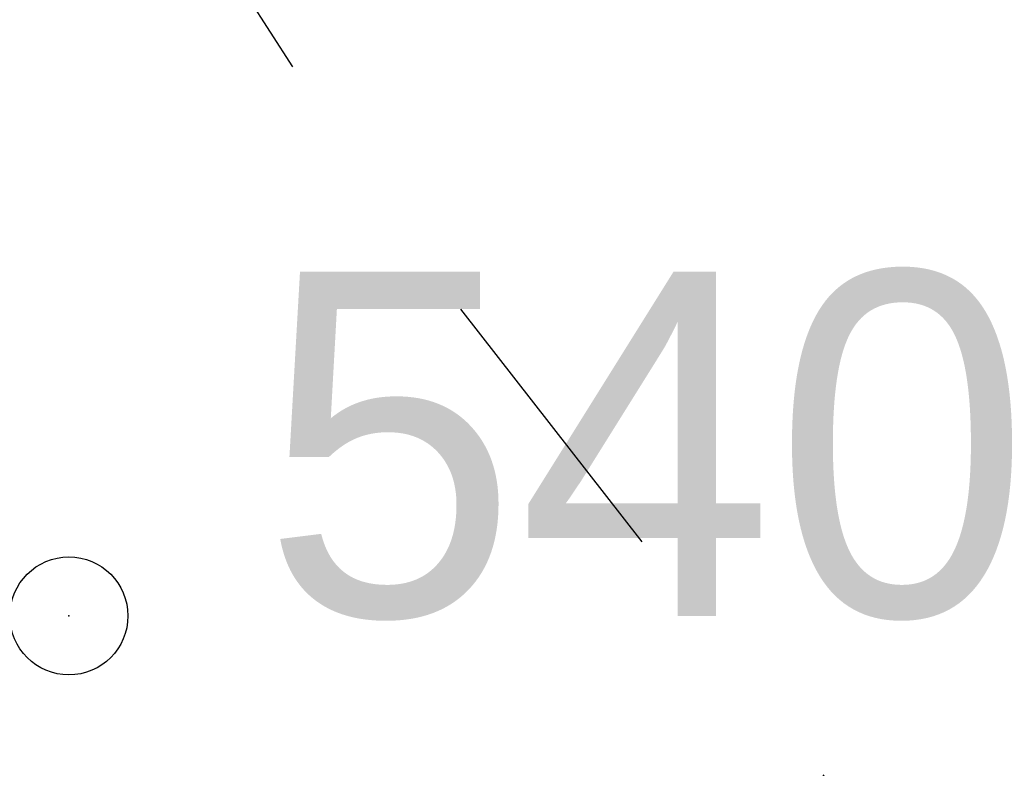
# Model space of a CAD drawing. Extents: x 10527 to 38813, y 13847 to 37526.
# Tile 209 of 256: x 35317.8 to 35320.3, y 36449.74 to 36451.65. Entities that reach past the tile are written whole.
import ezdxf

# ---------------------------------------------------------------- set-up
doc = ezdxf.new("R2010")
doc.units = 0
doc.header["$LTSCALE"] = 0.5
doc.header["$MEASUREMENT"] = 0
doc.header["$PDMODE"] = 32
doc.header["$PDSIZE"] = 0.3
doc.linetypes.add('CONTI', pattern=[0])
doc.linetypes.add('Д_ТРОТ_ТРУБА', pattern=[3, 1.5, -1.5])
for name, color, linetype in [('(004) Точки рельефа', 7, 'Continuous'), ('(025) Дорога', 7, 'Continuous'), ('PI_TTDEFAULT', 5, 'CONTI')]:
    doc.layers.add(name, color=color, linetype=linetype)
doc.layers.add('.', color=7, linetype='Continuous', lineweight=15)
doc.styles.add('D-431', font='txt')

# ---------------------------------------------------------------- blocks, each defined once
blk = doc.blocks.new('gergrgrre')
at = {"layer": '(025) Дорога', "linetype": 'Д_ТРОТ_ТРУБА', "flags": 128}
blk.add_lwpolyline([(360034.8587, 4200791.3921), (360036.7325, 4200790.5012), (360038.7612, 4200786.5526), (360042.5011, 4200778.4333), (360055.4916, 4200753.9879), (360078.8029, 4200711.4108), (360116.369, 4200649.9155), (360150.8, 4200586.24), (360165.6824, 4200563.025), (360179.515, 4200545.24), (360209.9892, 4200509.4609), (360265.27, 4200443.63), (360306.0262, 4200398.7781), (360384.5648, 4200319.7401), (360425.3665, 4200280.5922), (360454.0874, 4200253.7751), (360461.5963, 4200243.1673), (360473.3562, 4200225.7819), (360486.0723, 4200211.8331), (360495.2332, 4200201.2946)], dxfattribs=at)
at = {"layer": 'PI_TTDEFAULT', "color": 5}
blk.add_point((360164.87, 4200562.01, 540.1), dxfattribs=at)
at = {"layer": '(004) Точки рельефа', "style": 'D-431'}
blk.add_text('540.10', height=0.875, dxfattribs=at).set_placement((360165.36, 4200562.01))

msp = doc.modelspace()

# ---------------------------------------------------------------- hatches: boundary and pattern name
at = {"layer": '.', "ltscale": 0.149071}
h = msp.add_hatch(color=256, dxfattribs=at)
h.dxf.hatch_style = 1
h.set_gradient(color1=(255, 255, 255), tint=1)
h.paths.add_polyline_path([(35043.2971, 36082.0132), (36343.2971, 36082.0132), (36343.2971, 37217.0132), (35043.2971, 37217.0132)])
h.paths.add_polyline_path([(35058.2971, 37202.0132), (36328.2971, 37202.0132), (36328.2971, 36097.0132), (35058.2971, 36097.0132)], flags=16)

# ---------------------------------------------------------------- block references
at = {"linetype": 'Continuous'}
msp.add_blockref('gergrgrre', (-324846.9437, -4164111.8779), dxfattribs=at)

doc.saveas('drawing.dxf')
